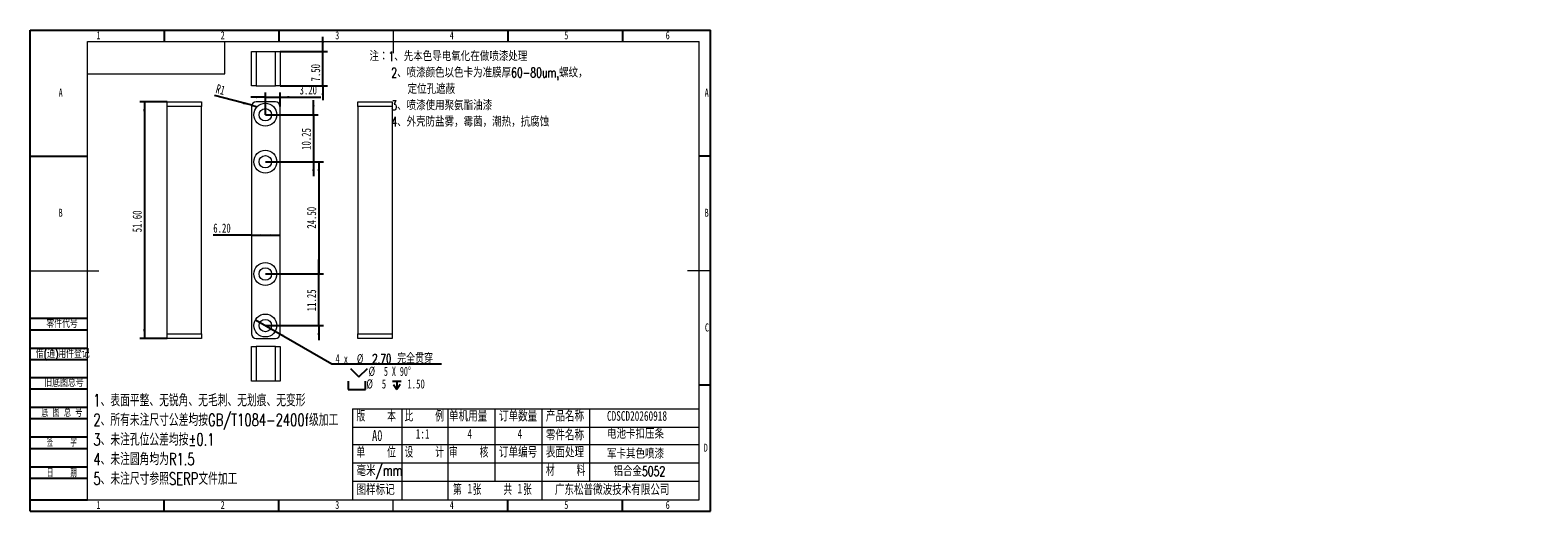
# Model space of a CAD drawing. Header units: millimetres. Extents: x 0 to 658, y -2 to 210.
import ezdxf

# ---------------------------------------------------------------- set-up
doc = ezdxf.new("R2010")
doc.units = ezdxf.units.MM
doc.layers.add('图框', color=7, linetype='Continuous')
doc.layers.add('粗实线层', color=7, linetype='Continuous', lineweight=15)
doc.styles.add('SLDTEXTSTYLE0', font='TXT', dxfattribs={"width": 0.7})
doc.styles.add('SLDTEXTSTYLE1', font='TXT', dxfattribs={"width": 0.7, "bigfont": 'bigfont'})
doc.styles.add('SLDTEXTSTYLE2', font='TXT', dxfattribs={"width": 0.614286, "bigfont": 'bigfont'})
doc.styles.add('SLDTEXTSTYLE3', font='TXT', dxfattribs={"width": 0.566667, "bigfont": 'bigfont'})
doc.styles.add('SLDTEXTSTYLE4', font='TXT', dxfattribs={"width": 0.633333})
doc.styles.add('SLDTEXTSTYLE5', font='TXT', dxfattribs={"width": 0.642857})
doc.dimstyles.new('SLDDIMSTYLE0', dxfattribs={"dimtxt": 4, "dimasz": 4.08, "dimexe": 0, "dimexo": 0.0625, "dimgap": 1, "dimtad": 0, "dimtih": 1, "dimtoh": 1, "dimlfac": 0.5, "dimrnd": 1e-09, "dimzin": 4, "dimdsep": 46, "dimtxsty": 'SLDTEXTSTYLE0', "dimblk1": 'NONE', "dimsah": 1, "dimcen": 0, "dimadec": 0, "dimazin": 1, "dimtfac": 1, "dimtmove": 0, "dimatfit": 3, "dimldrblk": 'NONE', "dimfxl": 0, "dimfrac": 2, "dimtolj": 1, "dimtzin": 12, "dimarcsym": 0})
doc.dimstyles.new('SLDDIMSTYLE1', dxfattribs={"dimtxt": 4, "dimasz": 4.08, "dimexe": 0, "dimexo": 0.0625, "dimgap": 1, "dimtad": 2, "dimlfac": 0.5, "dimrnd": 1e-09, "dimzin": 12, "dimdsep": 46, "dimtxsty": 'SLDTEXTSTYLE0', "dimsah": 1, "dimcen": 0.09, "dimadec": 0, "dimazin": 3, "dimtfac": 1, "dimtmove": 0, "dimatfit": 0, "dimfxl": 0, "dimfrac": 2, "dimtolj": 1, "dimtzin": 12, "dimarcsym": 0})
doc.dimstyles.new('SLDDIMSTYLE2', dxfattribs={"dimtxt": 4, "dimasz": 4.08, "dimexe": 0, "dimexo": 0.0625, "dimgap": 1, "dimtad": 2, "dimlfac": 0.5, "dimrnd": 1e-09, "dimzin": 4, "dimdsep": 46, "dimtxsty": 'SLDTEXTSTYLE0', "dimsah": 1, "dimcen": 0.09, "dimadec": 0, "dimazin": 1, "dimtfac": 1, "dimtofl": 0, "dimtmove": 0, "dimatfit": 3, "dimfxl": 0, "dimfrac": 2, "dimtolj": 1, "dimtzin": 12, "dimarcsym": 0})
doc.dimstyles.new('SLDDIMSTYLE3', dxfattribs={"dimtxt": 4, "dimasz": 4.08, "dimexe": 0, "dimexo": 0.0625, "dimgap": 1, "dimtad": 2, "dimlfac": 0.5, "dimrnd": 1e-09, "dimzin": 4, "dimdsep": 46, "dimtxsty": 'SLDTEXTSTYLE0', "dimsah": 1, "dimcen": 0.09, "dimadec": 0, "dimazin": 1, "dimtfac": 1, "dimtmove": 0, "dimatfit": 0, "dimfxl": 0, "dimfrac": 2, "dimtolj": 1, "dimtzin": 12, "dimarcsym": 0})
doc.dimstyles.new('SLDDIMSTYLE4', dxfattribs={"dimtxt": 4, "dimasz": 4.08, "dimexe": 0, "dimexo": 0.0625, "dimgap": 1, "dimtad": 2, "dimlfac": 0.5, "dimrnd": 1e-09, "dimzin": 12, "dimdsep": 46, "dimtxsty": 'SLDTEXTSTYLE0', "dimsah": 1, "dimcen": 0, "dimadec": 0, "dimazin": 3, "dimtfac": 1, "dimtofl": 0, "dimtmove": 0, "dimatfit": 3, "dimfxl": 0, "dimfrac": 2, "dimtolj": 1, "dimtzin": 12, "dimarcsym": 0})

# ---------------------------------------------------------------- blocks, each defined once
blk = doc.blocks.new('SW_NOTE_0')
at = {"layer": '图框', "color": 0, "char_height": 4.2333, "attachment_point": 1, "style": 'SLDTEXTSTYLE1'}
for s, insert in [('\\M+1928D\\M+181461\\M+18141\\M+190E6\\M+1967B\\M+19046导电氧\\M+189BB\\M+18DDD\\M+198F4喷\\M+18EBD处\\M+1979D', (0, 5.46)), ('2\\M+18141喷\\M+18EBD颜\\M+19046\\M+188C8\\M+19046卡为\\M+18F79\\M+1968C\\M+18CFA60-80um,\\M+19786纹\\M+18143', (9.53, -1.69)), ('\\M+192E8\\M+188CA\\M+18D45\\M+18ED5\\M+195C1', (16.67, -8.83)), ('3\\M+18141喷\\M+18EBD\\M+18E67\\M+19770\\M+1E3DA氨酯\\M+196FB\\M+18EBD', (9.53, -15.98)), ('4\\M+18141\\M+18A4F壳\\M+19668盐雾\\M+18143霉\\M+18BDB\\M+18143\\M+192AA热\\M+18143\\M+18D52\\M+19585蚀', (9.53, -23.12))]:
    blk.add_mtext(s, dxfattribs=dict(at, insert=insert))
blk = doc.blocks.new('SW_NOTE_1')
at = {"layer": '图框', "color": 0, "attachment_point": 1, "style": 'SLDTEXTSTYLE1'}
for s, insert, char_height in [('1\\M+18141\\M+1955C\\M+196CA\\M+195BD\\M+190AE\\M+18141\\M+19DD9锐\\M+18A70\\M+18141\\M+19DD9\\M+196D1\\M+18E68\\M+18141\\M+19DD9划\\M+18DAD\\M+18141\\M+19DD9变\\M+18C60', (0, 6.82), 5.29167), ('2\\M+18141\\M+18F8A\\M+1974C\\M+196A2\\M+1928D\\M+18EDA\\M+190A1\\M+18CF6\\M+18DB7\\M+18BCF\\M+188C2GB/T1084-2400f级\\M+189C1\\M+18D48', (0, -1.73), 5.29167), ('3\\M+18141\\M+196A2\\M+1928D\\M+18D45\\M+188CA\\M+18CF6\\M+18DB7\\M+18BCF\\M+188C2\\M+1817D0.1', (0, -10.29), 5.2917), ('4\\M+18141\\M+196A2\\M+1928D圆\\M+18A70\\M+18BCF为R1.5', (0, -18.85), 5.2917), ('5\\M+18141\\M+196A2\\M+1928D\\M+18EDA\\M+190A1\\M+18E51\\M+18FC6SERP\\M+195B6\\M+18C8F\\M+189C1\\M+18D48', (0, -27.4), 5.2917)]:
    blk.add_mtext(s, dxfattribs=dict(at, insert=insert, char_height=char_height))
blk = doc.blocks.new('SW_SYMBOL_HOLE_SINK')
at = {"layer": '图框', "color": 0}
for p, q in [((0, 875), (800, 75)), ((800, 75), (1600, 875))]:
    blk.add_line(p, q, dxfattribs=at)
blk = doc.blocks.new('SW_SYMBOL_HOLE_SPOT')
at = {"layer": '图框', "color": 0}
for p, q in [((0, 875), (0, 75)), ((0, 75), (1600, 75)), ((1600, 75), (1600, 875))]:
    blk.add_line(p, q, dxfattribs=at)
blk = doc.blocks.new('SW_SYMBOL_HOLE_DEPTH')
at = {"layer": '图框', "color": 0}
for p, q in [((0, 875), (800, 875)), ((100, 555), (400, 75)), ((400, 875), (400, 75)), ((700, 555), (400, 75))]:
    blk.add_line(p, q, dxfattribs=at)
blk = doc.blocks.new('_D')
at = {"layer": '图框'}
for p, q in [((98.34, 83.57), (107, 78.57)), ((107, 78.57), (131.72, 64.28)), ((131.72, 64.28), (179.63, 64.28))]:
    blk.add_line(p, q, dxfattribs=at)
blk.add_solid([(107, 78.57), (110.28, 76.08), (110.79, 76.96)], dxfattribs=at)
at = {"layer": '图框', "xscale": 0.004654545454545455, "yscale": 0.004654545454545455, "zscale": 0.004654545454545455}
for name, p in [('SW_SYMBOL_HOLE_SINK', (139.82, 58.26)), ('SW_SYMBOL_HOLE_SPOT', (138.89, 52.76)), ('SW_SYMBOL_HOLE_DEPTH', (158.21, 52.76))]:
    blk.add_blockref(name, p, dxfattribs=at)
at = {"layer": '图框', "char_height": 4, "attachment_point": 1}
for s, insert, style in [('4 x', (133.3, 68.59), 'SLDTEXTSTYLE4'), ('%%c', (142.61, 68.59), 'SLDTEXTSTYLE0'), ('2.70 \\M+18AAE\\M+19153贯\\M+190FA', (149.29, 68.59), 'SLDTEXTSTYLE1'), ('%%c', (147.73, 63.09), 'SLDTEXTSTYLE0'), ('5 X 90°', (154.41, 63.09), 'SLDTEXTSTYLE5'), ('%%c', (146.8, 57.59), 'SLDTEXTSTYLE0'), ('5', (153.48, 57.59), 'SLDTEXTSTYLE0'), ('1.50', (164.65, 57.59), 'SLDTEXTSTYLE0')]:
    blk.add_mtext(s, dxfattribs=dict(at, insert=insert, style=style))
blk = doc.blocks.new('_NONE')
blk = doc.blocks.new('_D_1')
at = {"layer": '图框'}
for p, q in [((123.67, 173.07), (123.67, 179.42)), ((102.67, 173.07), (125.67, 173.07)), ((123.67, 173.07), (123.67, 152.57)), ((102.67, 152.57), (125.67, 152.57)), ((123.67, 152.57), (123.67, 146.22))]:
    blk.add_line(p, q, dxfattribs=at)
for points in [[(123.67, 173.07), (124.18, 177.15), (123.16, 177.15)], [(123.67, 152.57), (123.16, 148.49), (124.18, 148.49)]]:
    blk.add_solid(points, dxfattribs=at)
at = {"layer": '图框', "insert": (118.51, 157.73), "char_height": 4, "attachment_point": 1, "rotation": 90, "style": 'SLDTEXTSTYLE0'}
blk.add_mtext('10.25', dxfattribs=at)
blk = doc.blocks.new('_D_2')
at = {"layer": '图框'}
for p, q in [((102.67, 152.57), (127.98, 152.57)), ((125.98, 152.57), (125.98, 103.57)), ((102.67, 103.57), (127.98, 103.57))]:
    blk.add_line(p, q, dxfattribs=at)
for points in [[(125.98, 152.57), (125.47, 148.49), (126.49, 148.49)], [(125.98, 103.57), (126.49, 107.65), (125.47, 107.65)]]:
    blk.add_solid(points, dxfattribs=at)
at = {"layer": '图框', "insert": (120.82, 123.35), "char_height": 4, "attachment_point": 1, "rotation": 90, "style": 'SLDTEXTSTYLE0'}
blk.add_mtext('24.50', dxfattribs=at)
blk = doc.blocks.new('_D_3')
at = {"layer": '图框'}
for p, q in [((125.98, 103.57), (125.98, 109.92)), ((102.67, 103.57), (127.98, 103.57)), ((125.98, 81.07), (125.98, 103.57)), ((102.67, 81.07), (127.98, 81.07)), ((125.98, 81.07), (125.98, 74.72))]:
    blk.add_line(p, q, dxfattribs=at)
for points in [[(125.98, 103.57), (126.49, 107.65), (125.47, 107.65)], [(125.98, 81.07), (125.47, 76.99), (126.49, 76.99)]]:
    blk.add_solid(points, dxfattribs=at)
at = {"layer": '图框', "insert": (120.82, 87.31), "char_height": 4, "attachment_point": 1, "rotation": 90, "style": 'SLDTEXTSTYLE0'}
blk.add_mtext('11.25', dxfattribs=at)
blk = doc.blocks.new('_D_4')
at = {"layer": '图框'}
for p, q in [((102.67, 180.79), (96.32, 180.79)), ((102.67, 173.07), (102.67, 182.79)), ((102.67, 180.79), (109.07, 180.79)), ((109.07, 176.67), (109.07, 182.79)), ((109.07, 180.79), (126.89, 180.79))]:
    blk.add_line(p, q, dxfattribs=at)
for points in [[(102.67, 180.79), (98.59, 181.3), (98.59, 180.28)], [(109.07, 180.79), (113.15, 180.28), (113.15, 181.3)]]:
    blk.add_solid(points, dxfattribs=at)
at = {"layer": '图框', "insert": (117.58, 185.95), "char_height": 4, "attachment_point": 1, "style": 'SLDTEXTSTYLE0'}
blk.add_mtext('3.20', dxfattribs=at)
blk = doc.blocks.new('_D_5')
at = {"layer": '图框'}
for q in [(80.46, 181.55), (98.67, 176.67)]:
    blk.add_line((96.74, 177.19), q, dxfattribs=at)
blk.add_solid([(96.74, 177.19), (92.93, 178.73), (92.67, 177.75)], dxfattribs=at)
at = {"layer": '图框', "insert": (81.78, 186.51), "char_height": 4, "attachment_point": 1, "rotation": 345, "style": 'SLDTEXTSTYLE0'}
blk.add_mtext('R1', dxfattribs=at)
blk = doc.blocks.new('_D_6')
at = {"layer": '图框'}
for q in [(79.93, 120.45), (109.07, 120.45)]:
    blk.add_line((96.67, 120.45), q, dxfattribs=at)
for points in [[(96.67, 120.45), (100.75, 119.94), (100.75, 120.96)], [(109.07, 120.45), (104.99, 120.96), (104.99, 119.94)]]:
    blk.add_solid(points, dxfattribs=at)
at = {"layer": '图框', "insert": (79.93, 125.61), "char_height": 4, "attachment_point": 1, "style": 'SLDTEXTSTYLE0'}
blk.add_mtext('6.20', dxfattribs=at)
blk = doc.blocks.new('_D_7')
at = {"layer": '图框'}
for p, q in [((59.86, 178.67), (47.86, 178.67)), ((49.86, 178.67), (49.86, 75.47)), ((59.86, 75.47), (47.86, 75.47))]:
    blk.add_line(p, q, dxfattribs=at)
for points in [[(49.86, 178.67), (49.35, 174.59), (50.36, 174.59)], [(49.86, 75.47), (50.36, 79.55), (49.35, 79.55)]]:
    blk.add_solid(points, dxfattribs=at)
at = {"layer": '图框', "insert": (44.7, 121.77), "char_height": 4, "attachment_point": 1, "rotation": 90, "style": 'SLDTEXTSTYLE0'}
blk.add_mtext('51.60', dxfattribs=at)
blk = doc.blocks.new('_D_8')
at = {"layer": '图框'}
for p, q in [((127.73, 200.75), (127.73, 207.1)), ((109.07, 200.75), (129.73, 200.75)), ((127.73, 185.75), (127.73, 200.75)), ((109.07, 185.75), (129.73, 185.75)), ((127.73, 185.75), (127.73, 179.4))]:
    blk.add_line(p, q, dxfattribs=at)
for points in [[(127.73, 200.75), (128.24, 204.83), (127.22, 204.83)], [(127.73, 185.75), (127.22, 181.67), (128.24, 181.67)]]:
    blk.add_solid(points, dxfattribs=at)
at = {"layer": '图框', "insert": (122.57, 187.6), "char_height": 4, "attachment_point": 1, "rotation": 90, "style": 'SLDTEXTSTYLE0'}
blk.add_mtext('7.50', dxfattribs=at)

msp = doc.modelspace()

# ---------------------------------------------------------------- linework, layer by layer
at = {"color": 7, "linetype": 'Continuous', "lineweight": 15}
for p, q in [((96.669, 185.75), (96.669, 200.75)), ((96.669, 200.75), (98.669, 200.75)), ((98.669, 200.75), (98.669, 185.75)), ((98.669, 200.75), (107.069, 200.75)), ((107.069, 185.75), (107.069, 200.75)), ((107.069, 200.75), (109.069, 200.75)), ((109.069, 200.75), (109.069, 185.75)), ((98.669, 185.75), (96.669, 185.75)), ((98.669, 185.75), (107.069, 185.75)), ((109.069, 185.75), (107.069, 185.75)), ((59.856, 178.668), (74.856, 178.668)), ((59.856, 176.668), (59.856, 178.668)), ((74.856, 178.668), (74.856, 176.668)), ((107.069, 178.668), (98.669, 178.668)), ((142.975, 178.668), (157.975, 178.668)), ((142.975, 176.668), (142.975, 178.668)), ((157.975, 178.668), (157.975, 176.668)), ((74.856, 176.668), (59.856, 176.668)), ((59.856, 77.468), (59.856, 176.668)), ((74.856, 77.468), (74.856, 176.668)), ((96.669, 176.668), (96.669, 77.468)), ((109.069, 77.468), (109.069, 176.668)), ((157.975, 176.668), (142.975, 176.668)), ((142.975, 176.668), (142.975, 77.468)), ((157.975, 176.668), (157.975, 77.468)), ((59.856, 77.468), (74.856, 77.468)), ((59.856, 75.468), (59.856, 77.468)), ((74.856, 75.468), (59.856, 75.468)), ((74.856, 77.468), (74.856, 75.468)), ((98.669, 75.468), (107.069, 75.468)), ((142.975, 77.468), (157.975, 77.468)), ((142.975, 75.468), (142.975, 77.468)), ((157.975, 75.468), (142.975, 75.468)), ((157.975, 77.468), (157.975, 75.468)), ((96.669, 56.854), (96.669, 71.854)), ((96.669, 71.854), (98.669, 71.854)), ((98.669, 71.854), (98.669, 56.854)), ((107.069, 71.854), (98.669, 71.854)), ((107.069, 56.854), (107.069, 71.854)), ((107.069, 71.854), (109.069, 71.854)), ((109.069, 71.854), (109.069, 56.854)), ((98.669, 56.854), (96.669, 56.854)), ((107.069, 56.854), (98.669, 56.854)), ((109.069, 56.854), (107.069, 56.854))]:
    msp.add_line(p, q, dxfattribs=at)
for centre, radius in [((102.669, 173.068), 5), ((102.669, 173.068), 2.7), ((102.669, 152.568), 5), ((102.669, 152.568), 2.7), ((102.669, 103.568), 5), ((102.669, 103.568), 2.7), ((102.669, 81.068), 5), ((102.669, 81.068), 2.7)]:
    msp.add_circle(centre, radius, dxfattribs=at)
for centre, start, end in [((98.669, 176.668), 90, 180), ((107.069, 176.668), 0, 90), ((98.669, 77.468), 180, 270), ((107.069, 77.468), 270, 0)]:
    msp.add_arc(centre, 2, start, end, dxfattribs=at)
at = {"layer": '图框'}
for p, q in [((0, 0), (0, 210)), ((0, 210), (297, 210)), ((58.5, 210), (58.5, 205)), ((108.5, 210), (108.5, 205)), ((208.5, 210), (208.5, 205)), ((258.5, 210), (258.5, 205)), ((297, 0), (297, 210)), ((0, 155), (25, 155)), ((297, 155), (292, 155)), ((0, 84.221), (25, 84.221)), ((0, 79.221), (25, 79.221)), ((0, 71.221), (25, 71.221)), ((0, 66.221), (25, 66.221)), ((0, 58.43), (25, 58.43)), ((0, 53.43), (25, 53.43)), ((297, 55), (292, 55)), ((0, 45.43), (25, 45.43)), ((0, 40.43), (25, 40.43)), ((0, 32.43), (25, 32.43)), ((0, 27.43), (25, 27.43)), ((0, 19.43), (25, 19.43)), ((0, 14.43), (25, 14.43)), ((0, 5), (25, 5)), ((0, 0), (297, 0)), ((58.5, 0), (58.5, 5)), ((108.5, 0), (108.5, 5)), ((208.5, 0), (208.5, 5)), ((258.5, 0), (258.5, 5))]:
    msp.add_line(p, q, dxfattribs=at)
at = {"layer": '图框', "linetype": 'Continuous', "lineweight": 15}
for p, q in [((25, 5), (25, 205)), ((25, 205), (292, 205)), ((292, 5), (292, 205))]:
    msp.add_line(p, q, dxfattribs=at)
at = {"layer": '图框', "lineweight": 15}
for p, q in [((158.5, 210), (158.5, 200)), ((0, 105), (30, 105)), ((297, 105), (287, 105)), ((140.685, 44.638), (140.685, 5)), ((140.685, 44.638), (292, 44.638)), ((162.213, 44.638), (162.213, 5)), ((182.317, 44.638), (182.317, 5)), ((202.787, 44.638), (202.787, 13.207)), ((223.371, 44.638), (223.371, 5)), ((244.183, 44.638), (244.183, 13.207)), ((140.685, 36.639), (292, 36.639)), ((140.685, 29.162), (292, 29.162)), ((140.685, 21.163), (292, 21.163)), ((140.685, 13.207), (292, 13.207)), ((25, 5), (292, 5)), ((158.5, 0), (158.5, 5))]:
    msp.add_line(p, q, dxfattribs=at)
at = {"layer": '粗实线层'}
for p, q in [((85, 191), (85, 205)), ((25, 191), (85, 191))]:
    msp.add_line(p, q, dxfattribs=at)

# ---------------------------------------------------------------- block references
at = {"layer": '图框'}
for name, p in [('SW_NOTE_0', (148.095, 195.28)), ('SW_NOTE_1', (27.572, 44.267))]:
    msp.add_blockref(name, p, dxfattribs=at)

# ---------------------------------------------------------------- texts
for s, insert, char_height, attachment_point, style in [('1', (29.794, 209.497), 3.5, 2, 'SLDTEXTSTYLE0'), ('2', (84.044, 209.497), 3.5, 2, 'SLDTEXTSTYLE0'), ('3', (134.044, 209.497), 3.5, 2, 'SLDTEXTSTYLE0'), ('4', (184.044, 209.497), 3.5, 2, 'SLDTEXTSTYLE0'), ('5', (234.044, 209.497), 3.5, 2, 'SLDTEXTSTYLE0'), ('6', (278.297, 209.497), 3.5, 2, 'SLDTEXTSTYLE0'), ('A', (13.32, 184.497), 3.5, 2, 'SLDTEXTSTYLE0'), ('A', (295.32, 184.497), 3.5, 2, 'SLDTEXTSTYLE0'), ('B', (13.32, 132.055), 3.5, 2, 'SLDTEXTSTYLE0'), ('B', (295.32, 132.055), 3.5, 2, 'SLDTEXTSTYLE0'), ('\\M+197EB\\M+18C8F\\M+191E3\\M+18D86', (7.084, 83.579), 3.5, 1, 'SLDTEXTSTYLE1'), ('C', (295.427, 81.997), 3.5, 2, 'SLDTEXTSTYLE0'), ('\\M+18ED8(\\M+192CA)\\M+19770\\M+18C8F\\M+1936F记', (2.496, 70.473), 3.5, 1, 'SLDTEXTSTYLE1'), ('\\M+18B8C\\M+192EA图总\\M+18D86', (6.194, 57.824), 3.5, 1, 'SLDTEXTSTYLE1'), ('\\M+192EA 图 总 \\M+18D86', (4.947, 44.766), 3.5, 1, 'SLDTEXTSTYLE2'), ('\\M+194C5    \\M+1967B', (142.458, 43.938), 4.7625, 1, 'SLDTEXTSTYLE3'), ('\\M+194E4    \\M+197E1', (163.441, 43.938), 4.7625, 1, 'SLDTEXTSTYLE3'), ('单\\M+18AF7\\M+19770\\M+197CA', (182.842, 43.938), 4.7625, 1, 'SLDTEXTSTYLE1'), ('订单\\M+19094\\M+197CA', (204.663, 43.938), 4.7625, 1, 'SLDTEXTSTYLE1'), ('产\\M+19569\\M+196BC\\M+18FCC', (225.118, 43.938), 4.7625, 1, 'SLDTEXTSTYLE1'), ('CDSCD20260918', (251.8, 43.725), 4.23333, 1, 'SLDTEXTSTYLE0'), ('A0', (149.239, 35.449), 4.7625, 1, 'SLDTEXTSTYLE0'), ('1:1', (168.302, 35.908), 4.2333, 1, 'SLDTEXTSTYLE0'), ('4', (190.899, 35.908), 4.233, 1, 'SLDTEXTSTYLE0'), ('4', (212.761, 35.908), 4.233, 1, 'SLDTEXTSTYLE0'), ('\\M+197EB\\M+18C8F\\M+196BC\\M+18FCC', (225.127, 35.687), 4.7625, 1, 'SLDTEXTSTYLE1'), ('电\\M+19272卡\\M+19D4A压\\M+18FF0', (251.8, 35.908), 4.23333, 1, 'SLDTEXTSTYLE1'), ('签    \\M+18E9A', (13.81, 31.764), 3.5, 2, 'SLDTEXTSTYLE3'), ('单    \\M+188CA', (142.467, 28.208), 4.7625, 1, 'SLDTEXTSTYLE3'), ('设    计', (163.441, 28.208), 4.7625, 1, 'SLDTEXTSTYLE3'), ('审    \\M+18A6A', (182.834, 28.208), 4.7625, 1, 'SLDTEXTSTYLE3'), ('订单编\\M+18D86', (204.654, 28.208), 4.7625, 1, 'SLDTEXTSTYLE1'), ('\\M+1955C\\M+196CA处\\M+1979D', (225.127, 28.208), 4.7625, 1, 'SLDTEXTSTYLE1'), ('军卡\\M+191B4\\M+19046喷\\M+18EBD', (251.8, 27.25), 4.23333, 1, 'SLDTEXTSTYLE1'), ('D', (294.93, 29.497), 3.5, 2, 'SLDTEXTSTYLE0'), ('\\M+19F7C\\M+195C4/mm', (142.467, 20.188), 4.7625, 1, 'SLDTEXTSTYLE1'), ('\\M+18DDE    \\M+197BF', (225.127, 20.22), 4.7625, 1, 'SLDTEXTSTYLE3'), ('铝\\M+18D87\\M+18BE05052', (254.622, 19.591), 4.23333, 1, 'SLDTEXTSTYLE1'), ('\\M+193FA    \\M+18AFA', (13.81, 18.413), 3.5, 2, 'SLDTEXTSTYLE3'), ('图样标记', (142.467, 11.865), 4.7625, 1, 'SLDTEXTSTYLE1'), ('\\M+191E6  张    \\M+18BA4  张', (184.597, 11.865), 4.7625, 1, 'SLDTEXTSTYLE3'), ('1', (190.899, 12.027), 4.233, 1, 'SLDTEXTSTYLE0'), ('1', (212.761, 12.027), 4.233, 1, 'SLDTEXTSTYLE0'), ('\\M+19BF6东\\M+18FBC\\M+19581\\M+194F7\\M+19467\\M+18B5A术\\M+1974C\\M+18CC0\\M+18CF6\\M+18E69', (229.063, 11.865), 4.7625, 1, 'SLDTEXTSTYLE1'), ('1', (29.794, 4.497), 3.5, 2, 'SLDTEXTSTYLE0'), ('2', (84.044, 4.497), 3.5, 2, 'SLDTEXTSTYLE0'), ('3', (134.044, 4.497), 3.5, 2, 'SLDTEXTSTYLE0'), ('4', (184.044, 4.497), 3.5, 2, 'SLDTEXTSTYLE0'), ('5', (234.044, 4.497), 3.5, 2, 'SLDTEXTSTYLE0'), ('6', (278.297, 4.497), 3.5, 2, 'SLDTEXTSTYLE0')]:
    msp.add_mtext(s, dxfattribs=dict(at, insert=insert, char_height=char_height, attachment_point=attachment_point, style=style))

# ---------------------------------------------------------------- dimensions: what is measured, and where the dimension line sits
for base, p1, p2, angle, dimstyle, picture, middle in [((127.727, 200.75), (109.069, 185.75), (109.069, 200.75), 90, 'SLDDIMSTYLE3', '_D_8', (127.727, 192.254)), ((49.856, 75.468), (59.856, 178.668), (59.856, 75.468), 90, 'SLDDIMSTYLE2', '_D_7', (49.856, 127.59)), ((123.669, 152.568), (102.669, 173.068), (102.669, 152.568), 90, 'SLDDIMSTYLE1', '_D_1', (123.669, 163.554)), ((125.979, 103.568), (102.669, 152.568), (102.669, 103.568), 90, 'SLDDIMSTYLE2', '_D_2', (125.979, 129.172)), ((109.069, 120.449), (96.669, 77.468), (109.069, 77.468), 0, 'SLDDIMSTYLE2', '_D_6', (84.583, 120.449)), ((125.979, 103.568), (102.669, 81.068), (102.669, 103.568), 90, 'SLDDIMSTYLE1', '_D_3', (125.979, 93.131))]:
    dim = msp.add_linear_dim(base=base, p1=p1, p2=p2, angle=angle, dimstyle=dimstyle, dxfattribs=at)
    dim.commit()
    dim.dimension.update_dxf_attribs({"geometry": picture, "text_midpoint": middle, "dimtype": 160})
dim = msp.add_radius_dim(center=(98.669, 176.668), mpoint=(96.738, 177.185), dimstyle='SLDDIMSTYLE4', dxfattribs=at)
dim.commit()
dim.dimension.update_dxf_attribs({"geometry": '_D_5', "text_midpoint": (82.549, 180.987), "dimtype": 164})
dim = msp.add_linear_dim(base=(109.069, 180.793), p1=(102.669, 173.068), p2=(109.069, 176.668), dimstyle='SLDDIMSTYLE3', dxfattribs=at)
dim.commit()
dim.dimension.update_dxf_attribs({"geometry": '_D_4', "text_midpoint": (122.233, 180.793), "dimtype": 160})
dim = msp.add_diameter_dim_2p(p1=(98.34, 83.57), p2=(106.998, 78.566), text='4 x <> 完全贯穿\\P{\\fGDT;w}%%c 5 X 90°\\P{\\fGDT;v}%%c 5 {\\fGDT;x} 1.50', dimstyle='SLDDIMSTYLE0', dxfattribs=at)
dim.commit()
dim.dimension.update_dxf_attribs({"geometry": '_D', "text_midpoint": (156.464, 60.685), "dimtype": 163})

doc.saveas('drawing.dxf')
